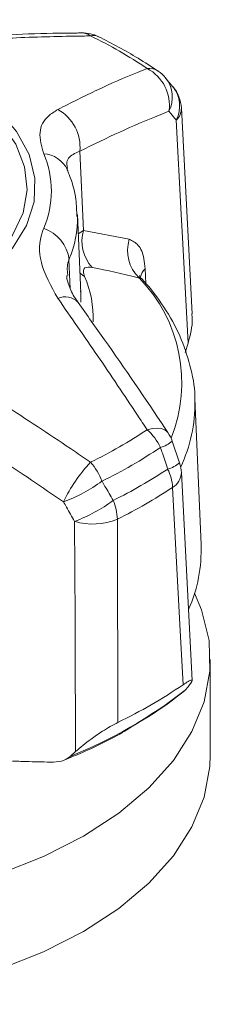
# Model space of a CAD drawing. Header units: millimetres. Extents: x 0 to 1118, y 0 to 864.
# Tile 50 of 156: x 873.5 to 876.08, y 206.24 to 219.62. Entities that reach past the tile are written whole.
import ezdxf

# ---------------------------------------------------------------- set-up
doc = ezdxf.new("R2010")
doc.units = ezdxf.units.MM

msp = doc.modelspace()

# ---------------------------------------------------------------- linework, layer by layer
at = {"color": 7, "linetype": 'Continuous', "lineweight": 15}
for p, q in [((875.574, 218.707), (875.474, 218.826)), ((875.836, 215.623), (875.689, 218.416)), ((874.324, 215.906), (874.278, 216.974)), ((874.324, 215.906), (874.322, 215.934)), ((875.741, 215.099), (875.779, 215.227)), ((875.956, 212.491), (875.871, 214.473)), ((875.871, 214.473), (875.872, 214.433)), ((875.663, 213.6), (875.563, 213.892)), ((875.837, 210.642), (875.689, 213.466)), ((876.081, 209.63), (876.081, 210.926)), ((875.779, 210.555), (875.741, 210.51)), ((874.182, 209.61), (874.253, 209.675))]:
    msp.add_line(p, q, dxfattribs=at)
at = {"color": 9, "linetype": 'Continuous', "lineweight": 0}
for p, q in [((874.311, 217.833), (874.36, 216.757)), ((874.289, 216.709), (874.36, 216.757)), ((874.36, 216.757), (874.982, 216.636)), ((874.164, 216.361), (874.182, 215.963)), ((875.198, 216.234), (875.208, 216.036)), ((875.116, 216.111), (875.15, 216.097))]:
    msp.add_line(p, q, dxfattribs=at)
at = {"color": 7, "linetype": 'Continuous', "lineweight": 15, "flags": 128}
for points in [[(867.733, 215.918), (868.162, 215.707), (868.644, 215.539), (869.166, 215.417), (869.716, 215.346), (870.278, 215.326), (870.838, 215.359), (871.382, 215.443), (871.896, 215.576), (872.366, 215.756), (872.78, 215.976), (873.127, 216.232), (873.399, 216.517), (873.588, 216.823), (873.69, 217.143), (873.701, 217.468), (873.622, 217.79), (873.454, 218.101), (873.203, 218.392), (872.874, 218.655), (872.652, 218.792)], [(874.361, 208.528), (873.819, 208.252), (873.222, 208.016), (872.58, 207.824), (871.902, 207.679), (871.198, 207.584), (870.479, 207.539), (869.756, 207.545), (869.039, 207.603), (868.341, 207.711), (867.671, 207.868), (867.039, 208.071), (866.455, 208.317), (865.928, 208.603), (865.466, 208.924), (865.076, 209.276), (864.764, 209.652), (864.534, 210.048), (864.39, 210.457), (864.334, 210.874), (864.368, 211.291), (864.49, 211.702), (864.546, 211.829)], [(875.869, 211.829), (875.964, 211.6), (876.064, 211.187), (876.075, 210.769), (875.997, 210.354), (875.832, 209.948), (875.581, 209.556), (875.249, 209.185), (874.84, 208.841), (874.361, 208.528)], [(874.361, 207.232), (873.819, 206.956), (873.222, 206.72), (872.58, 206.528), (871.902, 206.383), (871.198, 206.287), (870.479, 206.242), (869.756, 206.249), (869.039, 206.307), (868.341, 206.415), (867.671, 206.571), (867.039, 206.775), (866.455, 207.021), (865.928, 207.307), (865.466, 207.628), (865.076, 207.98), (864.764, 208.356), (864.534, 208.752), (864.39, 209.161), (864.334, 209.577), (864.334, 209.63)], [(876.081, 209.63), (876.075, 209.473), (875.997, 209.058), (875.832, 208.652), (875.581, 208.26), (875.249, 207.889), (874.84, 207.545), (874.361, 207.232)]]:
    msp.add_lwpolyline(points, dxfattribs=at)
at = {"color": 9, "linetype": 'Continuous', "lineweight": 0, "flags": 128}
for points in [[(872.683, 218.682), (872.957, 218.49), (873.239, 218.22), (873.442, 217.928), (873.562, 217.621), (873.595, 217.307), (873.54, 216.994), (873.399, 216.69), (873.175, 216.403), (873.039, 216.272)], [(875.779, 215.227), (875.699, 216.742), (875.687, 216.974), (875.62, 218.257)], [(874.312, 216.18), (874.341, 216.155), (874.376, 216.131)], [(874.323, 215.78), (874.325, 215.848), (874.324, 215.906)], [(875.507, 214.009), (875.497, 214.022), (875.463, 214.048), (875.417, 214.064), (875.36, 214.07), (875.295, 214.065), (875.224, 214.049)], [(875.713, 210.584), (875.669, 211.401), (875.569, 213.265)], [(874.253, 209.675), (874.247, 211.239), (874.246, 211.479), (874.24, 212.804)]]:
    msp.add_lwpolyline(points, dxfattribs=at)
at = {"color": 7, "linetype": 'Continuous', "lineweight": 15}
for centre, radius, start, end in [((874.345, 218.94), 0.5, 63.9361, 90.8084), ((875.091, 218.509), 0.5, 39.7694, 55.7312), ((875.19, 218.39), 0.5, 3.011, 39.6659), ((875.091, 213.732), 0.5, 18.7434, 33.682), ((875.19, 213.439), 0.5, 2.995, 18.7219), ((873.97, 212.411), 1.987, 336.1435, 2.2862), ((871.895, 216.175), 6.77, 295.669, 304.3256)]:
    msp.add_arc(centre, radius, start, end, dxfattribs=at)
at = {"color": 9, "linetype": 'Continuous', "lineweight": 0}
for centre, radius, start, end in [((874.338, 219.243), 0.197, 52.5718, 90.1545), ((874.497, 219.242), 0.162, 65.1502, 103.8545), ((871.752, 213.827), 6.194, 55.9072, 64.0982), ((875.25, 218.734), 0.225, 57.0858, 96.731), ((874.964, 218.457), 0.563, 351.6816, 62.4416), ((875.143, 218.567), 0.423, 333.1807, 38.2834), ((875.243, 218.448), 0.423, 333.1387, 38.0808), ((873.736, 217.892), 0.578, 354.194, 61.3648), ((875.478, 218.413), 0.211, 312.1201, 0.6731), ((872.646, 217.292), 1.279, 336.6795, 23.3205), ((873.795, 217.418), 0.382, 25.5481, 86.1693), ((872.861, 216.921), 1.418, 336.7792, 1.2536), ((873.656, 216.301), 0.512, 6.7445, 71.2695), ((874.864, 216.611), 0.525, 163.7645, 222.7135), ((875.468, 216.481), 0.51, 162.3, 226.4628), ((875.355, 216.067), 0.229, 133.1879, 165.4135), ((873.009, 215.553), 1.485, 358.5422, 22.9408), ((873.656, 214.69), 2.038, 338.2196, 44.2207), ((874.111, 215.605), 0.249, 44.3519, 113.1744), ((873.871, 214.403), 2.002, 334.6039, 0.8591), ((871.752, 219.179), 6.194, 295.9018, 304.0928), ((874.7, 213.465), 0.785, 25.9604, 48.1074), ((871.808, 219.124), 6.418, 295.9018, 304.0928), ((875.314, 214.173), 0.375, 284.0858, 311.7571), ((875.962, 212.187), 2.069, 136.6463, 154.8053), ((873.771, 213.021), 0.903, 21.401, 40.4735), ((871.85, 218.99), 6.582, 296.2818, 303.7129), ((875.41, 213.884), 0.381, 284.1008, 311.758), ((874.94, 213.232), 0.63, 3.0296, 26.6676), ((875.452, 213.472), 0.237, 299.4211, 358.4292), ((873.358, 215.039), 2.103, 290.3631, 306.5849), ((871.87, 218.809), 6.664, 296.2818, 303.7129), ((873.513, 214.77), 2.096, 290.2852, 306.6366), ((874.067, 212.799), 0.755, 2.6362, 22.5457), ((874.49, 213.612), 0.845, 252.778, 293.0208), ((871.792, 215.55), 6.402, 291.9174, 308.0773)]:
    msp.add_arc(centre, radius, start, end, dxfattribs=at)
at = {"color": 7, "linetype": 'Continuous', "lineweight": 15}
for points, knots in [([(866.588, 220.1), (866.711, 220.034), (867.045, 219.855), (867.673, 219.613), (868.47, 219.406), (869.327, 219.28), (870.273, 219.234), (871.22, 219.29), (872.122, 219.446), (873.005, 219.689), (873.528, 219.95), (873.827, 220.1)], [0, 0, 0, 0, 0.062705, 0.17058, 0.281665, 0.389429, 0.500417, 0.63527, 0.742285, 0.852425, 1, 1, 1, 1]), ([(874.338, 219.439), (874.317, 219.439), (873.858, 219.437), (873.365, 219.422), (872.887, 219.386), (872.857, 219.384)], [0, 0, 0, 0, 0.04288, 0.941281, 1, 1, 1, 1]), ([(875.372, 218.922), (875.283, 218.981), (875.031, 219.148), (874.748, 219.294), (874.565, 219.389)], [0, 0, 0, 0, 0.354346, 1, 1, 1, 1]), ([(874.141, 217.581), (874.136, 217.601), (874.131, 217.621), (874.13, 217.611), (874.13, 217.611)], [0, 0, 0, 0, 0.959406, 1, 1, 1, 1]), ([(874.27, 216.946), (874.268, 217.023), (874.265, 217.217), (874.202, 217.429), (874.148, 217.561), (874.14, 217.582)], [0, 0, 0, 0, 0.354352, 0.894473, 1, 1, 1, 1]), ([(874.288, 215.78), (874.287, 215.782), (874.236, 215.847), (874.176, 215.964), (874.133, 216.092), (874.134, 216.131), (874.134, 216.145)], [0, 0, 0, 0, 0.011761, 0.428555, 0.8047, 1, 1, 1, 1]), ([(875.151, 216.1), (875.151, 216.1), (875.127, 216.116), (875.119, 216.15), (875.12, 216.143), (875.12, 216.142)], [0, 0, 0, 0, 0.0052094, 0.7649068, 1, 1, 1, 1]), ([(875.87, 214.426), (875.871, 214.435), (875.88, 214.585), (875.825, 214.873), (875.701, 215.281), (875.492, 215.671), (875.296, 215.941), (875.17, 216.078), (875.151, 216.099)], [0, 0, 0, 0, 0.016365, 0.249572, 0.482544, 0.718059, 0.958173, 1, 1, 1, 1]), ([(875.507, 214.009), (875.494, 214.028), (875.21, 214.459), (874.804, 215.053), (874.407, 215.61), (874.287, 215.778)], [0, 0, 0, 0, 0.031433, 0.707061, 1, 1, 1, 1]), ([(875.83, 215.623), (875.833, 215.6), (875.847, 215.471), (875.81, 215.337), (875.779, 215.227)], [0, 0, 0, 0, 0.177192, 1, 1, 1, 1]), ([(875.779, 210.555), (875.807, 210.591), (875.847, 210.643), (875.83, 210.652), (875.789, 210.634), (875.737, 210.6), (875.713, 210.584)], [0, 0, 0, 0, 0.455736, 0.663828, 0.840546, 1, 1, 1, 1]), ([(875.026, 210.02), (875.167, 210.104), (875.418, 210.253), (875.632, 210.425), (875.725, 210.499)], [0, 0, 0, 0, 0.565196, 1, 1, 1, 1]), ([(874.828, 210.073), (874.794, 210.055), (874.726, 210.02), (874.597, 209.94), (874.423, 209.82), (874.319, 209.731), (874.253, 209.675)], [0, 0, 0, 0, 0.161654, 0.322164, 0.570665, 1, 1, 1, 1]), ([(874.098, 209.559), (874.181, 209.594), (874.469, 209.714), (874.784, 209.866), (874.991, 209.998), (875.026, 210.02)], [0, 0, 0, 0, 0.254313, 0.873516, 1, 1, 1, 1]), ([(873.397, 209.547), (873.473, 209.544), (873.658, 209.538), (873.843, 209.535), (873.952, 209.533)], [0, 0, 0, 0, 0.4060816, 1, 1, 1, 1]), ([(873.952, 209.533), (874.003, 209.537), (874.091, 209.543), (874.155, 209.59), (874.182, 209.61)], [0, 0, 0, 0, 0.576857, 1, 1, 1, 1])]:
    msp.add_open_spline(points, degree=3, knots=knots, dxfattribs=at)
at = {"color": 9, "linetype": 'Continuous', "lineweight": 0}
for points, knots in [([(874.458, 219.399), (874.385, 219.398), (874.015, 219.393), (873.483, 219.379), (873.019, 219.349), (872.857, 219.339)], [0, 0, 0, 0, 0.138122, 0.700861, 1, 1, 1, 1]), ([(874.013, 218.399), (874.193, 218.491), (874.554, 218.674), (874.957, 218.849), (875.18, 218.939), (875.224, 218.957)], [0, 0, 0, 0, 0.445793, 0.89078, 1, 1, 1, 1]), ([(873.821, 217.799), (873.793, 217.9), (873.737, 218.099), (873.841, 218.291), (873.968, 218.371), (874.013, 218.399)], [0, 0, 0, 0, 0.395963, 0.786901, 1, 1, 1, 1]), ([(875.521, 218.376), (875.477, 218.359), (875.255, 218.271), (874.853, 218.1), (874.492, 217.922), (874.311, 217.833)], [0, 0, 0, 0, 0.1093405, 0.554583, 1, 1, 1, 1]), ([(875.62, 218.257), (875.596, 218.286), (875.563, 218.325), (875.53, 218.365), (875.521, 218.376)], [0, 0, 0, 0, 0.728988, 1, 1, 1, 1]), ([(874.311, 217.833), (874.279, 217.82), (874.19, 217.782), (874.12, 217.71), (874.139, 217.623), (874.143, 217.603)], [0, 0, 0, 0, 0.299634, 0.836116, 1, 1, 1, 1]), ([(874.013, 215.834), (873.921, 215.998), (873.746, 216.31), (873.761, 216.629), (873.813, 216.766), (873.821, 216.786)], [0, 0, 0, 0, 0.487113, 0.923782, 1, 1, 1, 1]), ([(875.198, 216.234), (875.193, 216.282), (875.181, 216.415), (875.113, 216.574), (875.025, 216.615), (874.982, 216.636)], [0, 0, 0, 0, 0.217548, 0.609521, 1, 1, 1, 1]), ([(874.164, 216.361), (874.159, 216.348), (874.134, 216.286), (874.142, 216.206), (874.148, 216.144)], [0, 0, 0, 0, 0.223962, 1, 1, 1, 1]), ([(874.478, 216.255), (874.441, 216.257), (874.378, 216.262), (874.351, 216.21), (874.369, 216.155), (874.376, 216.131)], [0, 0, 0, 0, 0.464641, 0.770158, 1, 1, 1, 1]), ([(875.116, 216.111), (875.108, 216.113), (874.899, 216.168), (874.684, 216.212), (874.478, 216.255)], [0, 0, 0, 0, 0.039794, 1, 1, 1, 1]), ([(875.224, 214.049), (875.18, 214.116), (874.957, 214.453), (874.554, 215.055), (874.193, 215.574), (874.013, 215.834)], [0, 0, 0, 0, 0.10922, 0.554207, 1, 1, 1, 1]), ([(872.43, 214.919), (872.734, 214.731), (873.342, 214.355), (874.015, 213.909), (874.385, 213.657), (874.458, 213.607)], [0, 0, 0, 0, 0.4457926, 0.8907799, 1, 1, 1, 1]), ([(874.09, 213.067), (874.018, 213.117), (873.654, 213.367), (872.993, 213.81), (872.396, 214.185), (872.098, 214.373)], [0, 0, 0, 0, 0.109341, 0.554583, 1, 1, 1, 1]), ([(875.503, 213.515), (875.479, 213.586), (875.447, 213.684), (875.414, 213.782), (875.406, 213.809)], [0, 0, 0, 0, 0.72895, 1, 1, 1, 1]), ([(874.612, 213.35), (874.625, 213.327), (874.676, 213.239), (874.727, 213.152), (874.764, 213.088)], [0, 0, 0, 0, 0.27105, 1, 1, 1, 1]), ([(874.24, 212.804), (874.204, 212.868), (874.154, 212.956), (874.104, 213.044), (874.09, 213.067)], [0, 0, 0, 0, 0.728988, 1, 1, 1, 1]), ([(874.821, 212.834), (874.822, 212.553), (874.824, 211.633), (874.826, 210.713), (874.828, 210.073)], [0, 0, 0, 0, 0.304645, 1, 1, 1, 1])]:
    msp.add_open_spline(points, degree=3, knots=knots, dxfattribs=at)

doc.saveas('drawing.dxf')
